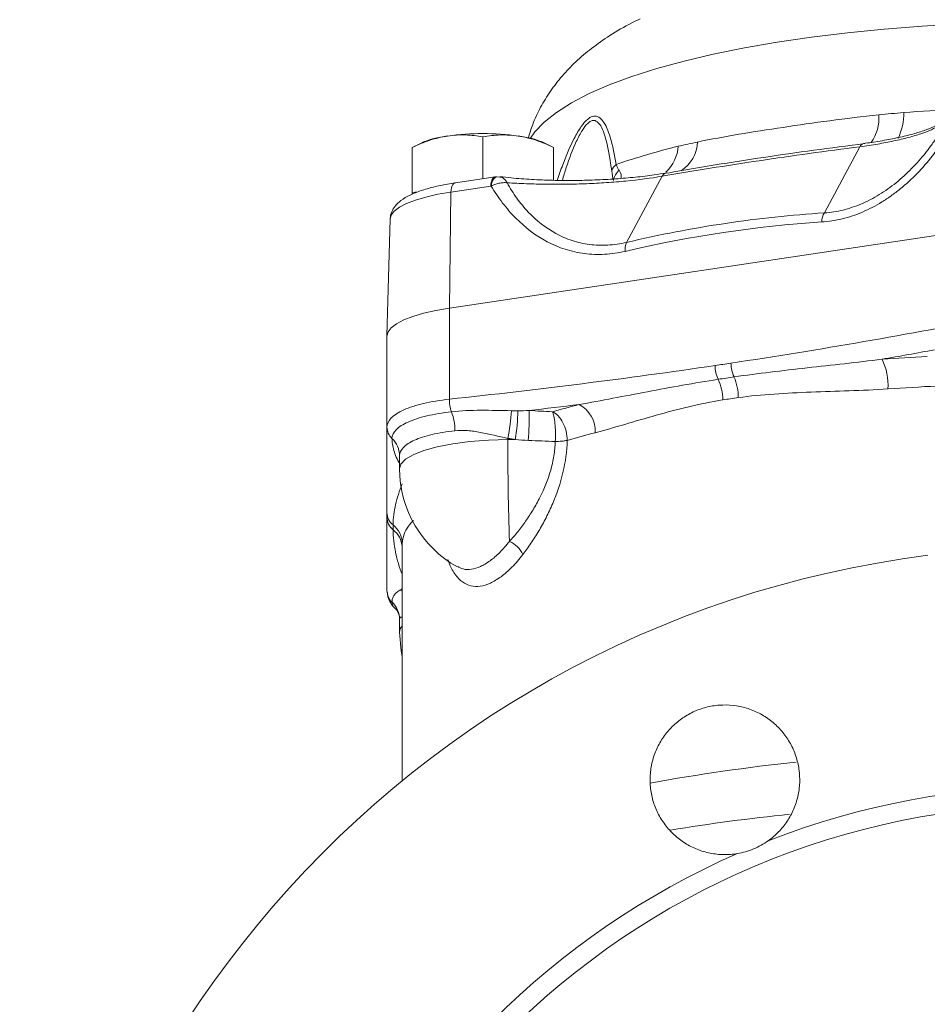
# Model space of a CAD drawing. Header units: millimetres. Extents: x 44 to 335, y -281 to 612.
# Tile 13 of 15: x 64 to 173, y 314 to 433. Entities that reach past the tile are written whole.
import ezdxf

# ---------------------------------------------------------------- set-up
doc = ezdxf.new("R2010")
doc.units = ezdxf.units.MM

msp = doc.modelspace()

# ---------------------------------------------------------------- linework, layer by layer
at = {"color": 7, "linetype": 'Continuous', "lineweight": 15}
for p, q in [((119.88, 413.5), (119.88, 418.53)), ((112.35, 417.75), (111.38, 417.27)), ((111.38, 411.82), (111.38, 417.26)), ((111.38, 417.26), (111.38, 417.24)), ((128.38, 417.27), (127.41, 417.75)), ((128.38, 413.31), (128.38, 417.26)), ((128.38, 417.25), (128.38, 417.26)), ((160.95, 409.39), (165.23, 417.34)), ((121.35, 413.72), (116.56, 413)), ((121.47, 413.72), (121.29, 413.71)), ((121.9, 413.7), (121.56, 413.72)), ((137.13, 405.83), (141.42, 413.79)), ((120.82, 412.61), (116.03, 411.89)), ((111.38, 411.82), (112.09, 411.92)), ((111.38, 411.63), (111.38, 411.82)), ((116.03, 411.89), (115.84, 397.93)), ((108.72, 408.64), (108.34, 394.6)), ((181.66, 407.77), (115.84, 397.93)), ((115.84, 386.98), (115.84, 397.93)), ((108.34, 383.62), (108.34, 394.57)), ((122.87, 382.13), (122.87, 382.27)), ((123.77, 382.13), (122.87, 382.13)), ((109.84, 380.17), (109.84, 378.63)), ((110.17, 369.6), (110.17, 369.32)), ((110.16, 369.32), (110.16, 341.07)), ((109.84, 360.49), (109.84, 358.96))]:
    msp.add_line(p, q, dxfattribs=at)
at = {"color": 8, "linetype": 'Continuous', "lineweight": 15}
msp.add_line((109.89, 364.01), (110.16, 363.89), dxfattribs=at)
at = {"color": 8, "linetype": 'Continuous', "lineweight": 15, "flags": 128}
for points in [[(177.33, 432.13), (172.69, 431.86), (168.14, 431.5), (163.71, 431.06), (159.41, 430.53), (155.28, 429.92), (151.33, 429.23), (147.59, 428.47), (144.07, 427.64), (140.8, 426.75), (137.8, 425.79), (135.07, 424.78), (132.64, 423.73), (130.52, 422.62), (128.72, 421.48), (127.25, 420.31), (126.12, 419.12), (125.59, 418.36)], [(120.82, 412.61), (120.84, 412.88), (120.89, 413.12), (120.96, 413.34), (121.05, 413.51), (121.16, 413.63), (121.29, 413.7), (121.35, 413.72)], [(120.88, 412.61), (120.92, 412.87), (120.98, 413.11), (121.07, 413.32), (121.17, 413.49), (121.29, 413.62), (121.42, 413.71), (121.56, 413.74), (121.56, 413.74)], [(116.56, 413), (116.5, 412.99), (116.37, 412.92), (116.26, 412.79), (116.17, 412.62), (116.1, 412.41), (116.05, 412.16), (116.03, 411.89)], [(109.84, 378.63), (110, 379.16), (110.55, 379.75), (111.48, 380.3), (112.77, 380.81), (114.37, 381.24), (116.24, 381.61), (118.32, 381.88), (120.56, 382.05), (122.87, 382.13)]]:
    msp.add_lwpolyline(points, dxfattribs=at)
at = {"color": 7, "linetype": 'Continuous', "lineweight": 15, "flags": 128}
for points in [[(116.03, 411.89), (114.44, 411.62), (113.01, 411.29), (111.75, 410.92), (110.68, 410.51), (109.84, 410.06), (109.22, 409.6), (108.85, 409.11), (108.72, 408.62)], [(115.84, 397.93), (114.21, 397.65), (112.74, 397.32), (111.44, 396.94), (110.35, 396.51), (109.49, 396.06), (108.86, 395.58), (108.47, 395.08), (108.34, 394.57)], [(109.84, 358.96), (110.03, 356.71), (110.16, 356.05)]]:
    msp.add_lwpolyline(points, dxfattribs=at)
at = {"color": 7, "linetype": 'Continuous', "lineweight": 15}
msp.add_circle((189.16, 244.2), 94, dxfattribs=at)
at = {"color": 8, "linetype": 'Continuous', "lineweight": 15}
for centre, radius, start, end in [((188.4, 185.04), 237.09, 92.8126, 94.3295), ((162.32, 420.82), 5.19, 325.1155, 3.9216), ((163.5, 421.37), 7, 334.3324, 0.7332), ((138.6, 417.77), 4.79, 313.486, 355.5697), ((141.31, 418.12), 4.39, 303.1257, 357.315), ((165.82, 417.13), 0.622, 106.1997, 160.1118), ((142.11, 413.44), 0.771, 104.698, 153.0983), ((107.33, 369.03), 2.84, 4.3414, 52.0764), ((111.03, 358.91), 1.19, 136.9761, 177.2882), ((180.3, 122.72), 221.77, 95.8887, 100.4702), ((181.32, 97.33), 240.98, 95.8506, 99.2845)]:
    msp.add_arc(centre, radius, start, end, dxfattribs=at)
at = {"color": 7, "linetype": 'Continuous', "lineweight": 15}
for centre, radius, start, end in [((116.95, 407.21), 11.5, 96.6014, 113.5802), ((119.88, 388.49), 30.44, 81.9753, 98.0247), ((122.93, 407.67), 11.03, 66.0538, 83.7646), ((163.2, 335.85), 83.92, 103.6688, 108.9857), ((165.71, 417.35), 0.388, 72.3335, 99.6075), ((137.22, 413.74), 1.98, 131.7875, 158.7402), ((138.07, 412.72), 2.56, 135.3334, 167.3214), ((142.03, 413.6), 0.593, 77.4054, 101.3791), ((163.13, 408.17), 2.51, 150.6946, 177.0247), ((139.3, 404.98), 2.33, 158.5377, 185.378), ((188.27, 99.31), 293.19, 92.922, 93.9878), ((151.67, 391.01), 3.87, 179.7199, 205.0311), ((153.59, 391.3), 3.88, 179.8518, 205.1231), ((161.36, 388.63), 7.25, 356.7479, 25.832), ((144.69, 387.24), 5.9, 359.2436, 24.1256), ((143.01, 386.86), 5.73, 0.3232, 26.0199), ((188.35, 104.85), 284.05, 92.8024, 93.9869), ((119.7, 386.84), 3.86, 177.9355, 200.9703), ((160, 275.55), 114.41, 104.4461, 106.1143), ((129.75, 383.13), 3.64, 357.2768, 62.1362), ((110.76, 383.35), 5.74, 358.3721, 21.601), ((97.87, 387.29), 25.5, 348.6447, 356.1893), ((96.49, 386.37), 27.61, 351.1689, 358.3684), ((92.46, 384.68), 32.98, 355.3761, 1.6197), ((110.21, 383.63), 1.87, 180.2505, 227.2283), ((160.76, 276.65), 109.77, 104.4418, 106.2722), ((107.02, 380.19), 2.82, 0.2677, 47.075), ((468.76, 381.76), 345.89, 179.9388, 181.9691), ((128.75, 387.9), 6.01, 268.4096, 282.1103), ((123.34, 378.63), 13.5, 180, 241.152), ((110.25, 373.35), 1.91, 180.2512, 231.9018), ((110.25, 372.78), 1.91, 180.2463, 231.877), ((107.29, 369.59), 2.88, 0.2485, 51.6815), ((121.81, 367.02), 3.13, 23.7735, 66.0841), ((189.16, 244.2), 125, 97.2522, 82.7478), ((110.27, 363.96), 1.93, 180.1346, 226.4902), ((106.97, 360.47), 2.88, 0.1456, 46.602), ((189.16, 244.2), 96.25, 68.6937, 111.3063), ((189.16, 244.2), 96.25, 113.6937, 156.3063)]:
    msp.add_arc(centre, radius, start, end, dxfattribs=at)
for points, knots in [([(138.79, 432.71), (138.45, 432.55), (137.18, 431.97), (135.24, 430.81), (132.99, 429.26), (131.07, 427.63), (129.42, 425.91), (127.99, 424.08), (126.8, 422.13), (125.89, 420.23), (125.49, 418.92), (125.32, 418.36)], [0, 0, 0, 0, 0.0576326, 0.2184612, 0.3599678, 0.4868874, 0.6037447, 0.7137934, 0.8193163, 0.9218865, 1, 1, 1, 1]), ([(145.7, 417.91), (147.29, 418.24), (148.95, 418.55), (152.37, 419.13), (154.15, 419.4), (157.81, 419.95), (159.69, 420.22), (163.53, 420.73), (165.49, 420.96), (167.49, 421.17)], [0, 0, 0, 0, 0.25, 0.25, 0.5, 0.5, 0.75, 0.75, 1, 1, 1, 1]), ([(177, 421), (176.56, 420.16), (176.09, 419.34), (175.07, 417.75), (174.52, 416.98), (172.78, 414.75), (171.49, 413.42), (169.71, 411.98), (169.35, 411.7), (168.61, 411.18), (168.24, 410.93), (167.1, 410.23), (166.33, 409.83), (165.13, 409.32), (164.72, 409.16), (163.9, 408.89), (163.5, 408.77), (162.27, 408.48), (161.45, 408.35), (160.63, 408.3)], [0, 0, 0, 0, 0.125, 0.125, 0.25, 0.25, 0.5, 0.5, 0.5625, 0.5625, 0.625, 0.625, 0.75, 0.75, 0.8125, 0.8125, 0.875, 0.875, 1, 1, 1, 1]), ([(160.95, 409.39), (161.69, 409.44), (162.44, 409.55), (163.56, 409.82), (163.93, 409.93), (164.67, 410.18), (165.04, 410.32), (166.14, 410.79), (166.85, 411.16), (167.89, 411.8), (168.24, 412.02), (168.91, 412.5), (169.24, 412.75), (170.88, 414.08), (172.06, 415.29), (173.4, 416.97), (173.66, 417.32), (174.16, 418.02), (174.41, 418.37), (175.12, 419.45), (175.56, 420.19), (175.98, 420.95)], [0, 0, 0, 0, 0.125, 0.125, 0.1875, 0.1875, 0.25, 0.25, 0.375, 0.375, 0.4375, 0.4375, 0.5, 0.5, 0.75, 0.75, 0.8125, 0.8125, 0.875, 0.875, 1, 1, 1, 1]), ([(175.98, 420.95), (175.78, 420.61), (175.39, 420.26), (174.53, 419.74), (174.19, 419.56), (173.44, 419.23), (173.02, 419.07), (172.1, 418.75), (171.59, 418.6), (170.78, 418.38), (170.49, 418.31), (169.91, 418.17), (169.61, 418.1), (168.69, 417.9), (168.04, 417.78), (166.68, 417.55), (165.97, 417.44), (165.23, 417.34)], [0, 0, 0, 0, 0.25, 0.25, 0.375, 0.375, 0.5, 0.5, 0.625, 0.625, 0.6875, 0.6875, 0.75, 0.75, 0.875, 0.875, 1, 1, 1, 1]), ([(175.98, 420.96), (175.98, 420.96), (175.98, 420.97), (175.82, 420.75), (175.35, 420.39), (174.59, 419.96), (173.53, 419.49), (172.18, 419.03), (170.56, 418.59), (168.68, 418.2), (167.03, 417.91), (165.96, 417.78), (165.64, 417.74)], [0, 0, 0, 0, 0.022684, 0.132854, 0.239385, 0.349539, 0.46341, 0.580355, 0.701355, 0.823692, 0.947564, 1, 1, 1, 1]), ([(115.63, 418.63), (115.27, 418.58), (114.91, 418.51), (114.19, 418.33), (113.83, 418.23), (112.77, 417.88), (112.07, 417.59), (111.38, 417.26)], [0, 0, 0, 0, 0.25, 0.25, 0.5, 0.5, 1, 1, 1, 1]), ([(119.88, 418.53), (119.18, 418.65), (118.48, 418.73), (117.07, 418.78), (116.35, 418.74), (115.63, 418.63)], [0, 0, 0, 0, 0.5, 0.5, 1, 1, 1, 1]), ([(124.13, 418.63), (123.77, 418.69), (123.41, 418.72), (122.68, 418.76), (122.33, 418.77), (121.26, 418.73), (120.57, 418.65), (119.88, 418.53)], [0, 0, 0, 0, 0.25, 0.25, 0.5, 0.5, 1, 1, 1, 1]), ([(128.38, 417.26), (127.69, 417.59), (126.98, 417.88), (125.56, 418.35), (124.85, 418.52), (124.13, 418.63)], [0, 0, 0, 0, 0.5, 0.5, 1, 1, 1, 1]), ([(165.23, 417.34), (161.13, 416.82), (157.08, 416.26), (149.14, 415.07), (145.24, 414.44), (141.42, 413.79)], [0, 0, 0, 0, 0.5, 0.5, 1, 1, 1, 1]), ([(165.83, 417.72), (161.67, 417.21), (157.62, 416.65), (151.69, 415.77), (149.74, 415.46), (145.91, 414.84), (144.02, 414.52), (142.16, 414.18)], [0, 0, 0, 0, 0.5, 0.5, 0.75, 0.75, 1, 1, 1, 1]), ([(135.9, 415.21), (135.95, 415.07), (136.01, 414.94), (136.13, 414.71), (136.19, 414.61), (136.26, 414.52)], [0, 0, 0, 0, 0.5, 0.5, 1, 1, 1, 1]), ([(141.91, 414.19), (141.44, 414.11), (140.28, 413.91), (138.23, 413.67), (135.84, 413.46), (133.35, 413.33), (130.81, 413.27), (128.25, 413.29), (125.72, 413.4), (123.6, 413.55), (122.37, 413.69), (121.92, 413.74)], [0, 0, 0, 0, 0.0818585, 0.2013575, 0.3222353, 0.4430697, 0.5640427, 0.686264, 0.8078458, 0.9303695, 1, 1, 1, 1]), ([(141.42, 413.79), (140.06, 413.55), (138.61, 413.37), (136.7, 413.18), (136.32, 413.14), (135.53, 413.08), (135.14, 413.05), (133.94, 412.97), (133.14, 412.93), (131.54, 412.86), (130.73, 412.84), (129.11, 412.82), (128.29, 412.82), (126.68, 412.84), (125.89, 412.86), (124.32, 412.92), (123.55, 412.96), (122.8, 413.01)], [0, 0, 0, 0, 0.25, 0.25, 0.3125, 0.3125, 0.375, 0.375, 0.5, 0.5, 0.625, 0.625, 0.75, 0.75, 0.875, 0.875, 1, 1, 1, 1]), ([(116.56, 413), (116.24, 412.95), (115.31, 412.81), (113.89, 412.5), (112.38, 412.07), (111.07, 411.54), (110.06, 410.95), (109.33, 410.28), (108.87, 409.54), (108.73, 408.93), (108.72, 408.62), (108.72, 408.58)], [0, 0, 0, 0, 0.0746218, 0.2183984, 0.3638908, 0.5128303, 0.668104, 0.7888039, 0.8907636, 0.9865972, 1, 1, 1, 1]), ([(120.88, 412.61), (121.02, 412.69), (121.17, 412.76), (121.48, 412.87), (121.64, 412.92), (121.98, 412.99), (122.14, 413.01), (122.48, 413.03), (122.64, 413.02), (122.8, 413.01)], [0, 0, 0, 0, 0.25, 0.25, 0.5, 0.5, 0.75, 0.75, 1, 1, 1, 1]), ([(136.98, 404.76), (136.15, 404.57), (135.33, 404.45), (134.11, 404.38), (133.7, 404.38), (132.89, 404.41), (132.49, 404.44), (131.3, 404.6), (130.53, 404.77), (129.41, 405.13), (129.04, 405.26), (128.31, 405.57), (127.96, 405.74), (126.21, 406.65), (124.96, 407.61), (123.26, 409.32), (122.74, 409.93), (121.76, 411.22), (121.3, 411.9), (120.88, 412.61)], [0, 0, 0, 0, 0.125, 0.125, 0.1875, 0.1875, 0.25, 0.25, 0.375, 0.375, 0.4375, 0.4375, 0.5, 0.5, 0.75, 0.75, 0.875, 0.875, 1, 1, 1, 1]), ([(122.8, 413.01), (123.15, 412.36), (123.54, 411.74), (124.17, 410.86), (124.39, 410.58), (124.85, 410.02), (125.08, 409.75), (126.31, 408.46), (127.42, 407.58), (128.97, 406.74), (129.29, 406.58), (129.94, 406.3), (130.27, 406.18), (131.28, 405.84), (131.97, 405.68), (133.05, 405.54), (133.42, 405.51), (134.15, 405.48), (134.52, 405.49), (135.63, 405.55), (136.38, 405.66), (137.13, 405.83)], [0, 0, 0, 0, 0.125, 0.125, 0.1875, 0.1875, 0.25, 0.25, 0.5, 0.5, 0.5625, 0.5625, 0.625, 0.625, 0.75, 0.75, 0.8125, 0.8125, 0.875, 0.875, 1, 1, 1, 1]), ([(137.13, 405.83), (141.1, 406.76), (145.07, 407.53), (153.01, 408.71), (156.99, 409.14), (160.95, 409.39)], [0, 0, 0, 0, 0.5, 0.5, 1, 1, 1, 1]), ([(149.71, 391.31), (155.04, 392.11), (160.36, 392.98), (171.01, 394.82), (176.34, 395.8), (181.66, 396.82)], [0, 0, 0, 0, 0.5, 0.5, 1, 1, 1, 1]), ([(115.84, 386.98), (121.17, 387.55), (126.49, 388.17), (137.14, 389.51), (142.47, 390.24), (147.8, 391.03)], [0, 0, 0, 0, 0.5, 0.5, 1, 1, 1, 1]), ([(150.08, 389.66), (152.97, 390.07), (155.9, 390.42), (161.84, 391.08), (164.84, 391.39), (167.88, 391.79)], [0, 0, 0, 0, 0.5, 0.5, 1, 1, 1, 1]), ([(131.45, 386.34), (134.14, 386.81), (136.88, 387.35), (142.46, 388.41), (145.29, 388.92), (148.16, 389.37)], [0, 0, 0, 0, 0.5, 0.5, 1, 1, 1, 1]), ([(168.6, 388.22), (167.02, 388.11), (165.47, 388.04), (162.39, 387.93), (160.87, 387.88), (157.86, 387.77), (156.38, 387.7), (153.46, 387.5), (152.01, 387.36), (150.59, 387.17)], [0, 0, 0, 0, 0.25, 0.25, 0.5, 0.5, 0.75, 0.75, 1, 1, 1, 1]), ([(108.34, 383.62), (108.34, 384.01), (108.52, 384.37), (109.02, 384.9), (109.24, 385.07), (109.74, 385.39), (110.03, 385.54), (110.68, 385.84), (111.05, 385.98), (111.65, 386.17), (111.86, 386.23), (112.29, 386.35), (112.52, 386.41), (113.67, 386.68), (114.7, 386.85), (115.84, 386.98)], [0, 0, 0, 0, 0.25, 0.25, 0.375, 0.375, 0.5, 0.5, 0.625, 0.625, 0.6875, 0.6875, 0.75, 0.75, 1, 1, 1, 1]), ([(148.74, 386.89), (147.34, 386.66), (145.97, 386.38), (143.29, 385.75), (141.98, 385.4), (139.41, 384.68), (138.16, 384.31), (135.73, 383.59), (134.54, 383.25), (133.39, 382.95)], [0, 0, 0, 0, 0.25, 0.25, 0.5, 0.5, 0.75, 0.75, 1, 1, 1, 1]), ([(108.94, 382.26), (108.95, 382.62), (109.12, 382.97), (109.6, 383.47), (109.81, 383.64), (110.29, 383.95), (110.56, 384.09), (111.18, 384.37), (111.53, 384.5), (112.29, 384.75), (112.7, 384.86), (113.58, 385.07), (114.05, 385.16), (115.03, 385.33), (115.55, 385.4), (116.1, 385.46)], [0, 0, 0, 0, 0.25, 0.25, 0.375, 0.375, 0.5, 0.5, 0.625, 0.625, 0.75, 0.75, 0.875, 0.875, 1, 1, 1, 1]), ([(116.1, 385.46), (117.25, 385.59), (118.42, 385.64), (120.83, 385.65), (122.06, 385.61), (123.32, 385.59)], [0, 0, 0, 0, 0.5, 0.5, 1, 1, 1, 1]), ([(130.01, 382.03), (130.01, 382.39), (129.97, 382.76), (129.79, 383.49), (129.67, 383.83), (129.34, 384.47), (129.15, 384.74), (128.71, 385.19), (128.48, 385.36), (128.24, 385.47)], [0, 0, 0, 0, 0.25, 0.25, 0.5, 0.5, 0.75, 0.75, 1, 1, 1, 1]), ([(128.58, 381.9), (128.6, 382.27), (128.6, 382.64), (128.59, 383.39), (128.57, 383.74), (128.51, 384.4), (128.47, 384.68), (128.36, 385.16), (128.31, 385.34), (128.24, 385.47)], [0, 0, 0, 0, 0.25, 0.25, 0.5, 0.5, 0.75, 0.75, 1, 1, 1, 1]), ([(108.34, 373.34), (108.34, 374.94), (108.34, 376.6), (108.34, 380.03), (108.34, 381.8), (108.34, 383.62)], [0, 0, 0, 0, 0.5, 0.5, 1, 1, 1, 1]), ([(116.5, 383.19), (115.99, 383.13), (115.51, 383.06), (114.6, 382.91), (114.17, 382.82), (113.35, 382.63), (112.97, 382.53), (112.26, 382.3), (111.94, 382.18), (111.36, 381.92), (111.11, 381.78), (110.66, 381.49), (110.47, 381.34), (110.01, 380.87), (109.85, 380.55), (109.84, 380.2)], [0, 0, 0, 0, 0.125, 0.125, 0.25, 0.25, 0.375, 0.375, 0.5, 0.5, 0.625, 0.625, 0.75, 0.75, 1, 1, 1, 1]), ([(122.87, 382.27), (121.75, 382.5), (120.67, 382.78), (119.06, 383.09), (118.54, 383.17), (117.5, 383.24), (117, 383.24), (116.5, 383.19)], [0, 0, 0, 0, 0.5, 0.5, 0.75, 0.75, 1, 1, 1, 1]), ([(109.89, 379.23), (109.72, 379.47), (109.58, 379.73), (109.34, 380.26), (109.24, 380.53), (109.09, 381.06), (109.03, 381.32), (108.96, 381.81), (108.94, 382.04), (108.94, 382.26)], [0, 0, 0, 0, 0.25, 0.25, 0.5, 0.5, 0.75, 0.75, 1, 1, 1, 1]), ([(123.08, 369.87), (123.41, 370.24), (123.74, 370.63), (124.39, 371.45), (124.71, 371.87), (125.32, 372.75), (125.62, 373.2), (126.2, 374.15), (126.48, 374.65), (127.26, 376.2), (127.7, 377.28), (128.19, 379), (128.32, 379.58), (128.51, 380.73), (128.56, 381.31), (128.58, 381.89)], [0, 0, 0, 0, 0.125, 0.125, 0.25, 0.25, 0.375, 0.375, 0.5, 0.5, 0.75, 0.75, 0.875, 0.875, 1, 1, 1, 1]), ([(130.01, 382.02), (129.98, 380.73), (129.81, 379.45), (129.19, 376.86), (128.78, 375.63), (128.15, 374.15), (128.02, 373.85), (127.75, 373.28), (127.61, 373), (127.19, 372.17), (126.9, 371.64), (126.29, 370.62), (125.98, 370.12), (125.33, 369.17), (125, 368.71), (124.67, 368.28)], [0, 0, 0, 0, 0.25, 0.25, 0.5, 0.5, 0.5625, 0.5625, 0.625, 0.625, 0.75, 0.75, 0.875, 0.875, 1, 1, 1, 1]), ([(130.01, 382.03), (129.83, 381.98), (129.61, 381.95), (129.12, 381.91), (128.85, 381.9), (128.58, 381.9)], [0, 0, 0, 0, 0.5, 0.5, 1, 1, 1, 1]), ([(109.83, 380.36), (109.83, 380.36), (109.82, 380.39), (109.85, 380.33), (109.84, 380.15), (109.83, 380.11)], [0, 0, 0, 0, 0.080501, 0.770051, 1, 1, 1, 1]), ([(109.07, 371.85), (109.09, 372.7), (109.19, 373.5), (109.56, 375.1), (109.82, 375.9), (110.18, 376.8)], [0, 0, 0, 0, 0.5, 0.5, 1, 1, 1, 1]), ([(108.34, 363.95), (108.34, 365.32), (108.34, 366.73), (108.34, 369.66), (108.34, 371.18), (108.34, 372.77)], [0, 0, 0, 0, 0.5, 0.5, 1, 1, 1, 1]), ([(110.18, 365.92), (109.82, 366.73), (109.56, 367.64), (109.19, 369.48), (109.09, 370.4), (109.07, 371.27)], [0, 0, 0, 0, 0.5, 0.5, 1, 1, 1, 1]), ([(108.39, 363.73), (108.4, 363.55), (108.44, 363.07), (108.79, 362.42), (109.15, 361.94), (109.42, 361.73), (109.49, 361.68)], [0, 0, 0, 0, 0.208668, 0.529259, 0.873268, 1, 1, 1, 1]), ([(108.94, 362.56), (108.94, 362.72), (108.96, 362.87), (109.03, 363.13), (109.09, 363.25), (109.24, 363.46), (109.34, 363.57), (109.58, 363.78), (109.72, 363.88), (109.89, 364.01)], [0, 0, 0, 0, 0.25, 0.25, 0.5, 0.5, 0.75, 0.75, 1, 1, 1, 1]), ([(109.44, 361.72), (109.4, 361.75), (109.09, 361.98), (108.97, 362.26), (108.95, 362.5), (108.94, 362.56)], [0, 0, 0, 0, 0.120787, 0.803089, 1, 1, 1, 1]), ([(109.43, 361.71), (109.43, 361.71), (109.39, 361.73), (109.51, 361.64), (109.71, 361.28), (109.88, 360.81), (109.84, 360.56), (109.84, 360.56)], [0, 0, 0, 0, 0.012162, 0.327758, 0.63846, 0.995269, 1, 1, 1, 1]), ([(154.19, 333.86), (154.64, 334.18), (155.05, 334.54), (155.62, 335.12), (155.8, 335.33), (156.15, 335.75), (156.31, 335.98), (156.77, 336.66), (157.03, 337.14), (157.35, 337.89), (157.45, 338.15), (157.62, 338.67), (157.69, 338.94), (157.88, 339.74), (157.95, 340.28), (158, 341.37), (157.97, 341.92), (157.81, 343), (157.69, 343.53), (157.43, 344.31), (157.33, 344.57), (157.11, 345.07), (156.99, 345.32), (156.59, 346.03), (156.29, 346.48), (155.77, 347.12), (155.58, 347.33), (155.2, 347.72), (155, 347.9), (154.37, 348.43), (153.93, 348.74), (153.21, 349.15), (152.96, 349.28), (152.47, 349.5), (152.21, 349.61), (151.44, 349.88), (150.91, 350.01), (149.82, 350.18), (149.28, 350.21), (148.46, 350.19), (148.19, 350.17), (147.64, 350.11), (147.37, 350.06), (146.57, 349.89), (146.05, 349.73), (145.29, 349.42), (145.04, 349.3), (144.55, 349.04), (144.32, 348.9), (143.63, 348.46), (143.2, 348.12), (142.41, 347.37), (142.04, 346.96), (141.39, 346.07), (141.11, 345.61), (140.76, 344.87), (140.65, 344.61), (140.45, 344.1), (140.37, 343.84), (140.15, 343.05), (140.06, 342.51), (139.99, 341.69), (139.98, 341.42), (139.98, 340.87), (140, 340.6), (140.08, 339.78), (140.18, 339.25), (140.48, 338.19), (140.68, 337.68), (141.04, 336.95), (141.18, 336.71), (141.46, 336.24), (141.62, 336.02), (142.12, 335.36), (142.48, 334.95), (143.08, 334.4), (143.29, 334.22), (143.73, 333.89), (143.95, 333.73), (144.65, 333.29), (145.14, 333.05), (145.9, 332.74), (146.15, 332.65), (146.68, 332.5), (146.95, 332.43), (147.75, 332.27), (148.29, 332.21), (149.39, 332.2), (149.94, 332.24), (150.49, 332.33)], [0, 0, 0, 0, 0.03125, 0.03125, 0.046875, 0.046875, 0.0625, 0.0625, 0.09375, 0.09375, 0.109375, 0.109375, 0.125, 0.125, 0.15625, 0.15625, 0.1875, 0.1875, 0.21875, 0.21875, 0.234375, 0.234375, 0.25, 0.25, 0.28125, 0.28125, 0.296875, 0.296875, 0.3125, 0.3125, 0.34375, 0.34375, 0.359375, 0.359375, 0.375, 0.375, 0.40625, 0.40625, 0.4375, 0.4375, 0.453125, 0.453125, 0.46875, 0.46875, 0.5, 0.5, 0.515625, 0.515625, 0.53125, 0.53125, 0.5625, 0.5625, 0.59375, 0.59375, 0.625, 0.625, 0.640625, 0.640625, 0.65625, 0.65625, 0.6875, 0.6875, 0.703125, 0.703125, 0.71875, 0.71875, 0.75, 0.75, 0.78125, 0.78125, 0.796875, 0.796875, 0.8125, 0.8125, 0.84375, 0.84375, 0.859375, 0.859375, 0.875, 0.875, 0.90625, 0.90625, 0.921875, 0.921875, 0.9375, 0.9375, 0.96875, 0.96875, 1, 1, 1, 1]), ([(150.49, 332.33), (151.14, 332.44), (151.79, 332.62), (152.74, 333.02), (153.05, 333.17), (153.64, 333.49), (153.92, 333.67), (154.19, 333.86)], [0, 0, 0, 0, 0.5, 0.5, 0.75, 0.75, 1, 1, 1, 1])]:
    msp.add_open_spline(points, degree=3, knots=knots, dxfattribs=at)
at = {"color": 8, "linetype": 'Continuous', "lineweight": 15}
for points, knots in [([(128.82, 413.3), (129.03, 413.93), (129.63, 415.68), (130.59, 417.91), (131.63, 419.73), (132.4, 420.65), (133.07, 421.05), (133.73, 421.03), (134.32, 420.5), (134.81, 419.59), (135.4, 417.92), (135.69, 416.35), (135.9, 415.21)], [0, 0, 0, 0, 0.093939, 0.262026, 0.350369, 0.419566, 0.476811, 0.533872, 0.619071, 0.700944, 0.78306, 1, 1, 1, 1]), ([(135.37, 414.45), (135.2, 415.61), (134.91, 417.6), (134.26, 419.66), (133.58, 420.47), (133.01, 420.55), (132.43, 420.18), (131.76, 419.29), (130.86, 417.5), (130.06, 415.42), (129.58, 413.81), (129.43, 413.3)], [0, 0, 0, 0, 0.228935, 0.396598, 0.479891, 0.533584, 0.586963, 0.653246, 0.741408, 0.917359, 1, 1, 1, 1]), ([(136.26, 414.52), (136.38, 414.3), (136.55, 413.99), (136.51, 413.63), (136.5, 413.53)], [0, 0, 0, 0, 0.715543, 1, 1, 1, 1]), ([(121.92, 413.69), (121.98, 413.69), (122.14, 413.69), (122.4, 413.5), (122.63, 413.27), (122.75, 413.08), (122.8, 413.01), (122.8, 413.01)], [0, 0, 0, 0, 0.205986, 0.513762, 0.828176, 0.994428, 1, 1, 1, 1]), ([(111.52, 372.4), (111.3, 372.17), (110.8, 371.61), (110.33, 370.76), (110.22, 369.99), (110.17, 369.6)], [0, 0, 0, 0, 0.2677893, 0.6330856, 1, 1, 1, 1]), ([(116.84, 366.84), (117.05, 366.73), (117.56, 366.47), (118.48, 366.48), (119.57, 366.8), (120.72, 367.48), (121.91, 368.49), (122.69, 369.41), (123.08, 369.87)], [0, 0, 0, 0, 0.125602, 0.302969, 0.474733, 0.651443, 0.823226, 1, 1, 1, 1]), ([(124.67, 368.28), (124.24, 367.75), (123.38, 366.71), (122.05, 365.57), (120.76, 364.8), (119.53, 364.42), (118.4, 364.47), (117.4, 364.93), (116.55, 365.82), (115.98, 366.76), (115.74, 367.5), (115.67, 367.7)], [0, 0, 0, 0, 0.1195369, 0.239071, 0.3582549, 0.4774387, 0.5973483, 0.7172608, 0.8374776, 0.9576946, 1, 1, 1, 1]), ([(110.16, 360.78), (110.08, 360.78), (109.88, 360.77), (109.86, 360.58), (109.84, 360.48)], [0, 0, 0, 0, 0.41124, 1, 1, 1, 1])]:
    msp.add_open_spline(points, degree=3, knots=knots, dxfattribs=at)
at = {"color": 7, "linetype": 'Continuous', "lineweight": 15}
for points in [[(167.49, 421.17), (168.49, 421.27), (169.49, 421.38), (170.5, 421.46)], [(143.37, 417.4), (144.13, 417.59), (144.9, 417.75), (145.7, 417.91)], [(135.58, 413.28), (135.5, 413.63), (135.43, 414.01), (135.37, 414.45)], [(120.88, 412.61), (120.86, 412.61), (120.84, 412.61), (120.82, 412.61)], [(160.63, 408.3), (152.75, 407.79), (144.87, 406.61), (136.98, 404.76)], [(174.18, 392.91), (172.08, 392.53), (169.98, 392.15), (167.88, 391.79)], [(147.8, 391.03), (148.43, 391.12), (149.07, 391.22), (149.71, 391.31)], [(148.16, 389.37), (148.8, 389.47), (149.44, 389.56), (150.08, 389.66)], [(131.45, 386.34), (129.45, 386.09), (127.44, 385.85), (125.43, 385.62)], [(150.59, 387.17), (149.97, 387.08), (149.35, 386.99), (148.74, 386.89)], [(123.32, 385.59), (123.57, 385.59), (123.83, 385.59), (124.09, 385.59)], [(124.09, 385.59), (124.54, 385.59), (124.98, 385.6), (125.43, 385.62)], [(125.43, 385.62), (126.37, 385.56), (127.3, 385.51), (128.24, 385.47)], [(123.77, 382.13), (123.47, 382.17), (123.17, 382.22), (122.87, 382.27)], [(125.34, 382.02), (124.81, 382.05), (124.29, 382.08), (123.77, 382.13)], [(128.58, 381.89), (127.5, 381.93), (126.42, 381.98), (125.34, 382.02)], [(128.58, 381.89), (128.58, 381.89), (128.58, 381.9), (128.58, 381.9)], [(130.01, 382.03), (130.01, 382.02), (130.01, 382.02), (130.01, 382.02)], [(108.34, 372.77), (108.34, 372.96), (108.34, 373.15), (108.34, 373.34)], [(109.07, 371.27), (109.07, 371.47), (109.07, 371.66), (109.07, 371.85)], [(109.89, 364.01), (109.98, 364.07), (110.07, 364.14), (110.18, 364.22)]]:
    msp.add_open_spline(points, degree=3, dxfattribs=at)

doc.saveas('drawing.dxf')
